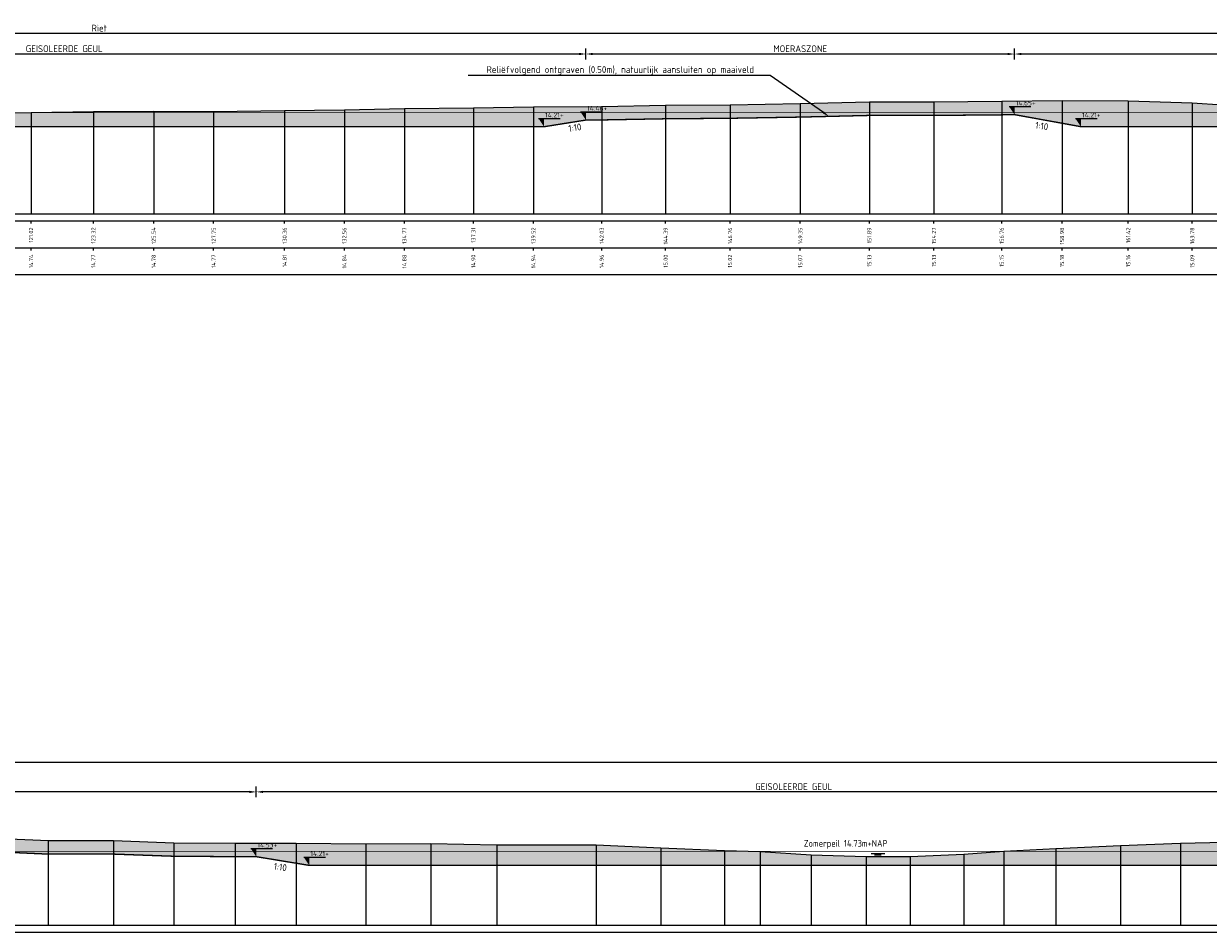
# Model space of a CAD drawing. Header units: metres. Extents: x 197883 to 206898, y 361907 to 364395.
# Tile 187 of 256: x 205905 to 205948, y 363826 to 363860. Entities that reach past the tile are written whole.
import ezdxf
from ezdxf import colors
from ezdxf.entities.mleader import LeaderData, LeaderLine
from ezdxf.enums import TextEntityAlignment as Align
from ezdxf.math import Vec2, Vec3

# ---------------------------------------------------------------- set-up
doc = ezdxf.new("R2010")
doc.units = ezdxf.units.M
doc.header["$PDMODE"] = 35
doc.header["$PDSIZE"] = 0.075
for name, color, linetype, lineweight in [('B-ME-OB-WATERLIJN-GD1', 150, 'Continuous', 25), ('N-WE-GW-TALUD-T18', 1, 'Continuous', 18), ('TDNA0312_dempen', 41, 'Continuous', 30), ('X-ME-AL-PROFIEL_HUIDIG MAAIVELD-GD', 252, 'Continuous', 0), ('X-XX-AL-DETAIL1-M', 7, 'Continuous', 18), ('X-XX-AL-DETAIL1-T25-100', 7, 'Continuous', 25), ('X-XX-AL-DETAIL2-M', 11, 'Continuous', 18), ('X-XX-AL-PEILMAAT-SD', 7, 'Continuous', 25)]:
    doc.layers.add(name, color=color, linetype=linetype, lineweight=lineweight)
for name, color, linetype in [('TDNT----_profiel_txt', 10, 'Continuous'), ('X-ME-AL-PROFIEL_WATERLIJN-GD', 150, 'Continuous'), ('X-ME-AL-PROFIELRASTER-S', 7, 'Continuous'), ('XDNL----_dijkcontour', 10, 'Continuous')]:
    doc.layers.add(name, color=color, linetype=linetype)
doc.styles.add('ENV-P', font='ISOCP.SHX')
doc.styles.add('NLCS-ISO', font='NLCS-ISO.ttf', dxfattribs={"height": 1.8})
doc.styles.add('NLCS-ISO-ANNOTATIVE-T18', font='NLCS-ISO.ttf', dxfattribs={"height": 1.8})
doc.styles.add('NLCS-ISO-M100-T25', font='NLCS-ISO.ttf', dxfattribs={"height": 0.25})
doc.dimstyles.new('NLCS-M100-T25-PIJL_L2_H1', dxfattribs={"dimscale": 0.1, "dimtxt": 2.5, "dimasz": 2.5, "dimexe": 2, "dimexo": 2, "dimgap": 0.7, "dimtad": 1, "dimzin": 0, "dimdsep": 46, "dimtxsty": 'NLCS-ISO-M100-T25', "dimcen": 0, "dimdle": 2, "dimclrd": 256, "dimclre": 256, "dimclrt": 256, "dimadec": 1, "dimazin": 0, "dimtfac": 1, "dimtdec": 3, "dimtofl": 0, "dimtmove": 0, "dimatfit": 3, "dimfxl": 2, "dimfxlon": 1, "dimtfillclr": 256, "dimtolj": 1, "dimtzin": 0, "dimlwd": -1, "dimlwe": -1, "dimarcsym": 0})

# ---------------------------------------------------------------- blocks, each defined once
blk = doc.blocks.new('SAL-PROFIELRASTER_BALK_EIND1-D')
at = {"color": 0, "linetype": 'ByBlock', "lineweight": -2, "flags": 128}
for points in [[(0, 0), (1, 0)], [(0, -2.5), (1, -2.5)], [(0, -12.5), (1, -12.5)]]:
    blk.add_lwpolyline(points, dxfattribs=at)
blk = doc.blocks.new('SAL-PROFIELRASTER_BALK_EIND2-D')
at = {"color": 0, "linetype": 'ByBlock', "lineweight": -2}
blk.add_line((1, -12.5), (0, -12.5), dxfattribs=at)
blk = doc.blocks.new('SAL-PROFIELRASTER_BALK_DATA-D')
at = {"color": 0, "linetype": 'ByBlock', "lineweight": -2}
blk.add_lwpolyline([(0, -3.5), (0, -2.5)], dxfattribs=at)
at = {"color": 0, "linetype": 'ByBlock', "lineweight": -2, "style": 'NLCS-ISO-ANNOTATIVE-T18'}
blk.add_attdef('GETAL', text='', height=1.5, rotation=90, dxfattribs=at).set_placement((0.75, -5), align=Align.RIGHT)
blk = doc.blocks.new('SAL-PROFIELRASTER_AANHAAL-D')
at = {"color": 9, "linetype": 'ByBlock', "lineweight": -2, "flags": 128}
blk.add_lwpolyline([(0, 1), (0, 0)], dxfattribs=at)
blk = doc.blocks.new('*D200')
at = {"layer": 'Defpoints', "color": 0, "transparency": 16777216}
for p in [(205818.855, 363859.275), (205818.855, 363852.629), (205995.924, 363852.629)]:
    blk.add_point(p, dxfattribs=at)
at = {"layer": 'X-XX-AL-DETAIL1-M', "color": 253, "transparency": 16777216}
for p, q in [((205818.855, 363859.075), (205818.855, 363859.475)), ((205995.924, 363859.075), (205995.924, 363859.475)), ((205995.674, 363859.275), (205819.105, 363859.275))]:
    blk.add_line(p, q, dxfattribs=at)
for points in [[(205819.105, 363859.317), (205819.105, 363859.233), (205818.855, 363859.275)], [(205995.674, 363859.317), (205995.674, 363859.233), (205995.924, 363859.275)]]:
    blk.add_solid(points, dxfattribs=at)
at = {"layer": 'X-XX-AL-DETAIL1-M', "color": 253, "transparency": 16777216, "insert": (205907.39, 363859.47), "char_height": 0.25, "attachment_point": 5, "style": 'NLCS-ISO-M100-T25'}
blk.add_mtext('\\A1;Riet', dxfattribs=at)
blk = doc.blocks.new('*D201')
at = {"layer": 'Defpoints', "color": 0, "transparency": 16777216}
for p in [(205787.059, 363832.422), (205787.059, 363826.751), (205962.44, 363826.751)]:
    blk.add_point(p, dxfattribs=at)
at = {"layer": 'X-XX-AL-DETAIL1-M', "color": 253, "transparency": 16777216}
for p, q in [((205787.059, 363832.222), (205787.059, 363832.622)), ((205962.19, 363832.422), (205787.309, 363832.422)), ((205962.44, 363832.222), (205962.44, 363832.622))]:
    blk.add_line(p, q, dxfattribs=at)
for points in [[(205787.309, 363832.464), (205787.309, 363832.381), (205787.059, 363832.422)], [(205962.19, 363832.464), (205962.19, 363832.381), (205962.44, 363832.422)]]:
    blk.add_solid(points, dxfattribs=at)
at = {"layer": 'X-XX-AL-DETAIL1-M', "color": 253, "transparency": 16777216, "insert": (205874.75, 363832.617), "char_height": 0.25, "attachment_point": 5, "style": 'NLCS-ISO-M100-T25'}
blk.add_mtext('\\A1;Gras', dxfattribs=at)
blk = doc.blocks.new('SAL-PEILMAAT_INFRACAD_H01-SOD')
blk.add_line((-2, 3), (6, 3))
blk.add_solid([(-2, 3), (0, 3), (0, 0)])
at = {"style": 'NLCS-ISO'}
blk.add_attdef('...', (0.4, 3.4), '', height=1.8, dxfattribs=at)
blk = doc.blocks.new('*D294')
at = {"layer": 'Defpoints', "color": 0, "transparency": 16777216}
for p in [(205913.174, 363831.341), (205913.174, 363828.955), (205952.756, 363829.127)]:
    blk.add_point(p, dxfattribs=at)
at = {"layer": 'X-XX-AL-DETAIL2-M', "transparency": 16777216}
for p, q in [((205913.174, 363831.141), (205913.174, 363831.541)), ((205952.756, 363831.141), (205952.756, 363831.541)), ((205952.506, 363831.341), (205913.424, 363831.341))]:
    blk.add_line(p, q, dxfattribs=at)
for points in [[(205913.424, 363831.382), (205913.424, 363831.299), (205913.174, 363831.341)], [(205952.506, 363831.382), (205952.506, 363831.299), (205952.756, 363831.341)]]:
    blk.add_solid(points, dxfattribs=at)
at = {"layer": 'X-XX-AL-DETAIL2-M', "transparency": 16777216, "insert": (205932.965, 363831.536), "char_height": 0.25, "attachment_point": 5, "style": 'NLCS-ISO-M100-T25'}
blk.add_mtext('\\A1;GEISOLEERDE GEUL', dxfattribs=at)
blk = doc.blocks.new('*D295')
at = {"layer": 'Defpoints', "color": 0, "transparency": 16777216}
for p in [(205878.432, 363831.341), (205878.432, 363828.944), (205913.174, 363828.955)]:
    blk.add_point(p, dxfattribs=at)
at = {"layer": 'X-XX-AL-DETAIL2-M', "transparency": 16777216}
for p, q in [((205878.432, 363831.141), (205878.432, 363831.541)), ((205913.174, 363831.141), (205913.174, 363831.541)), ((205912.924, 363831.341), (205878.682, 363831.341))]:
    blk.add_line(p, q, dxfattribs=at)
for points in [[(205878.682, 363831.382), (205878.682, 363831.299), (205878.432, 363831.341)], [(205912.924, 363831.382), (205912.924, 363831.299), (205913.174, 363831.341)]]:
    blk.add_solid(points, dxfattribs=at)
at = {"layer": 'X-XX-AL-DETAIL2-M', "transparency": 16777216, "insert": (205895.803, 363831.536), "char_height": 0.25, "attachment_point": 5, "style": 'NLCS-ISO-M100-T25'}
blk.add_mtext('\\A1;MOERASZONE', dxfattribs=at)
blk = doc.blocks.new('*D304')
at = {"layer": 'Defpoints', "color": 0, "transparency": 16777216}
for p in [(205941.095, 363858.517), (205941.095, 363856.284), (205979.651, 363856.05)]:
    blk.add_point(p, dxfattribs=at)
at = {"layer": 'X-XX-AL-DETAIL2-M', "transparency": 16777216}
for p, q in [((205941.095, 363858.317), (205941.095, 363858.717)), ((205979.401, 363858.517), (205941.345, 363858.517)), ((205979.651, 363858.317), (205979.651, 363858.717))]:
    blk.add_line(p, q, dxfattribs=at)
for points in [[(205941.345, 363858.559), (205941.345, 363858.476), (205941.095, 363858.517)], [(205979.401, 363858.559), (205979.401, 363858.476), (205979.651, 363858.517)]]:
    blk.add_solid(points, dxfattribs=at)
at = {"layer": 'X-XX-AL-DETAIL2-M', "transparency": 16777216, "insert": (205960.373, 363858.712), "char_height": 0.25, "attachment_point": 5, "style": 'NLCS-ISO-M100-T25'}
blk.add_mtext('\\A1;GEISOLEERDE GEUL', dxfattribs=at)
blk = doc.blocks.new('*D305')
at = {"layer": 'Defpoints', "color": 0, "transparency": 16777216}
for p in [(205925.313, 363858.517), (205925.313, 363856.085), (205941.095, 363856.284)]:
    blk.add_point(p, dxfattribs=at)
at = {"layer": 'X-XX-AL-DETAIL2-M', "transparency": 16777216}
for p, q in [((205925.313, 363858.317), (205925.313, 363858.717)), ((205940.845, 363858.517), (205925.563, 363858.517)), ((205941.095, 363858.317), (205941.095, 363858.717))]:
    blk.add_line(p, q, dxfattribs=at)
for points in [[(205925.563, 363858.559), (205925.563, 363858.476), (205925.313, 363858.517)], [(205940.845, 363858.559), (205940.845, 363858.476), (205941.095, 363858.517)]]:
    blk.add_solid(points, dxfattribs=at)
at = {"layer": 'X-XX-AL-DETAIL2-M', "transparency": 16777216, "insert": (205933.204, 363858.712), "char_height": 0.25, "attachment_point": 5, "style": 'NLCS-ISO-M100-T25'}
blk.add_mtext('\\A1;MOERASZONE', dxfattribs=at)
blk = doc.blocks.new('*D306')
at = {"layer": 'Defpoints', "color": 0, "transparency": 16777216}
for p in [(205886.891, 363858.517), (205886.891, 363856.361), (205925.313, 363856.085)]:
    blk.add_point(p, dxfattribs=at)
at = {"layer": 'X-XX-AL-DETAIL2-M', "transparency": 16777216}
for p, q in [((205886.891, 363858.317), (205886.891, 363858.717)), ((205925.063, 363858.517), (205887.141, 363858.517)), ((205925.313, 363858.317), (205925.313, 363858.717))]:
    blk.add_line(p, q, dxfattribs=at)
for points in [[(205887.141, 363858.559), (205887.141, 363858.476), (205886.891, 363858.517)], [(205925.063, 363858.559), (205925.063, 363858.476), (205925.313, 363858.517)]]:
    blk.add_solid(points, dxfattribs=at)
at = {"layer": 'X-XX-AL-DETAIL2-M', "transparency": 16777216, "insert": (205906.102, 363858.712), "char_height": 0.25, "attachment_point": 5, "style": 'NLCS-ISO-M100-T25'}
blk.add_mtext('\\A1;GEISOLEERDE GEUL', dxfattribs=at)

msp = doc.modelspace()

# ---------------------------------------------------------------- hatches: boundary and pattern name
at = {"layer": 'TDNA0312_dempen'}
h = msp.add_hatch(color=256, dxfattribs=at)
h.paths.add_polyline_path([(205874.263, 363856.353), (205873.745, 363856.319), (205871.724, 363856.224), (205869.918, 363856.361), (205868.063, 363856.355), (205865.599, 363856.43), (205863.422, 363856.447), (205861.295, 363856.457), (205859.103, 363856.398), (205856.9, 363856.449), (205854.418, 363856.471), (205852.037, 363856.507), (205849.958, 363856.525), (205847.634, 363856.536), (205845.298, 363856.557), (205842.904, 363856.539), (205840.811, 363856.592), (205838.605, 363856.631), (205836.552, 363856.744), (205834.464, 363856.89), (205832.108, 363856.938), (205829.943, 363857.026), (205827.929, 363857.095), (205826.759, 363857.109), (205828.346, 363856.58), (205829.925, 363856.526), (205832.093, 363856.438), (205834.441, 363856.39), (205836.521, 363856.245), (205838.587, 363856.131), (205840.8, 363856.092), (205842.899, 363856.039), (205845.297, 363856.057), (205845.508, 363856.055), (205846.689, 363855.898), (205871.141, 363855.898), (205877.765, 363856.576)])
h.paths.add_polyline_path([(205834.644, 363828.692), (205841.056, 363829.333), (205843.556, 363829.333), (205842.182, 363829.351), (205840.113, 363829.381), (205838.166, 363829.364), (205835.868, 363829.414), (205833.74, 363829.461), (205831.616, 363829.487), (205829.474, 363829.512), (205827.391, 363829.547), (205825.152, 363829.579), (205823.102, 363829.604), (205821.377, 363829.685), (205819.609, 363829.603), (205817.392, 363829.592), (205815.494, 363829.565), (205813.407, 363829.548), (205811.319, 363829.532), (205809.074, 363829.563), (205807.07, 363829.603), (205805.031, 363829.676), (205803.117, 363829.782), (205800.697, 363829.947), (205798.588, 363830.178), (205796.323, 363830.319), (205795.919, 363830.331), (205797.717, 363829.731), (205798.545, 363829.68), (205800.652, 363829.449), (205803.087, 363829.283), (205805.008, 363829.177), (205807.056, 363829.103), (205809.065, 363829.063), (205811.317, 363829.032), (205813.411, 363829.048), (205815.499, 363829.065), (205817.397, 363829.092), (205818.706, 363829.099), (205821.606, 363828.692)])
h.paths.add_polyline_path([(205846.364, 363829.303), (205853.028, 363828.636), (205876.926, 363828.636), (205878.432, 363828.944), (205880.403, 363829.047), (205883.048, 363829.266), (205885.176, 363829.406), (205887.544, 363829.506), (205889.497, 363829.533), (205891.953, 363829.479), (205894.068, 363829.434), (205896.27, 363829.368), (205898.137, 363829.301), (205900.533, 363829.224), (205902.917, 363829.166), (205905.499, 363829.05), (205907.904, 363829.05), (205910.123, 363828.971), (205912.398, 363828.956), (205913.174, 363828.955), (205915.126, 363828.634), (205950.386, 363828.634), (205952.756, 363829.127), (205954.972, 363829.168), (205957.228, 363829.197), (205959.528, 363829.25), (205961.282, 363829.346), (205962.406, 363829.353), (205963.208, 363829.239), (205965.775, 363829.189), (205965.784, 363829.689), (205963.249, 363829.738), (205962.44, 363829.853), (205961.267, 363829.846), (205959.509, 363829.749), (205957.219, 363829.697), (205954.964, 363829.668), (205952.387, 363829.62), (205949.905, 363829.509), (205947.204, 363829.454), (205944.991, 363829.362), (205942.618, 363829.252), (205940.697, 363829.154), (205939.224, 363829.052), (205937.25, 363828.965), (205935.629, 363828.957), (205933.603, 363829.022), (205931.727, 363829.149), (205930.417, 363829.177), (205928.071, 363829.284), (205925.69, 363829.39), (205922.032, 363829.39), (205919.596, 363829.436), (205917.21, 363829.432), (205914.649, 363829.451), (205912.4, 363829.456), (205910.133, 363829.471), (205907.913, 363829.55), (205905.51, 363829.55), (205902.934, 363829.665), (205900.547, 363829.724), (205898.154, 363829.8), (205896.287, 363829.867), (205894.081, 363829.934), (205891.964, 363829.979), (205889.499, 363830.033), (205887.53, 363830.006), (205885.149, 363829.905), (205883.011, 363829.764), (205880.369, 363829.546), (205877.949, 363829.419), (205875.513, 363829.313), (205873.299, 363829.259), (205871.042, 363829.237), (205868.688, 363829.233), (205866.494, 363829.175), (205864.461, 363829.156), (205862.348, 363829.141), (205860.466, 363829.154), (205858.289, 363829.185), (205856.367, 363829.189), (205854.359, 363829.179), (205852.204, 363829.22), (205850.166, 363829.27), (205848.258, 363829.218), (205846.364, 363829.306), (205846.324, 363829.307)])
msp.add_hatch(color=256, dxfattribs=at).paths.add_polyline_path([(205884.828, 363856.567), (205892.111, 363855.839), (205923.769, 363855.839), (205925.313, 363856.085), (205925.899, 363856.089), (205928.255, 363856.132), (205930.627, 363856.15), (205933.215, 363856.194), (205935.754, 363856.255), (205938.128, 363856.255), (205940.626, 363856.277), (205941.095, 363856.284), (205943.539, 363855.841), (205978.469, 363855.841), (205979.651, 363856.05), (205981.539, 363856.154), (205984.482, 363856.274), (205987.235, 363856.351), (205989.952, 363856.403), (205992.978, 363856.439), (205995.932, 363856.482), (205995.924, 363856.982), (205992.971, 363856.939), (205989.945, 363856.903), (205987.223, 363856.851), (205984.465, 363856.774), (205981.515, 363856.654), (205978.273, 363856.475), (205976.217, 363856.341), (205975.621, 363856.283), (205974.004, 363856.259), (205972.25, 363856.199), (205969.939, 363856.168), (205968.077, 363856.186), (205965.901, 363856.219), (205963.677, 363856.17), (205961.514, 363856.242), (205959.654, 363856.341), (205957.99, 363856.363), (205956.042, 363856.391), (205954.22, 363856.464), (205952.144, 363856.508), (205949.867, 363856.569), (205947.637, 363856.722), (205945.279, 363856.793), (205942.844, 363856.81), (205940.621, 363856.777), (205938.126, 363856.755), (205935.748, 363856.755), (205933.204, 363856.694), (205930.621, 363856.65), (205928.248, 363856.632), (205925.893, 363856.589), (205923.38, 363856.572), (205921.167, 363856.533), (205918.63, 363856.509), (205916.418, 363856.466), (205914.219, 363856.436), (205911.604, 363856.397), (205909.396, 363856.409), (205907.176, 363856.396), (205904.883, 363856.367), (205902.424, 363856.339), (205899.574, 363856.362), (205897.358, 363856.351), (205895.039, 363856.403), (205892.834, 363856.409), (205890.543, 363856.459), (205888.33, 363856.53), (205885.936, 363856.549)])
at = {"layer": 'X-ME-AL-PROFIEL_HUIDIG MAAIVELD-GD'}
h = msp.add_hatch(dxfattribs=at)
h.set_pattern_fill('AGR-MAAIVELD', color=256, scale=0.05, pattern_type=2)
h.set_pattern_definition([(45, (-15.32153, 274.2284), (-0.25000007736, 0.25000007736), []), (45, (-15.35724, 274.26413), (0, 0.50000015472), [0.3535535, -0.3535535]), (45, (-15.39296, 274.29984), (0, 0.50000015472), [0.3535535, -0.3535535]), (45, (-15.42917, 274.33606), (0, 0.50000015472), [0.3535535, -0.3535535]), (45, (-15.4644, 274.37127), (0, 0.50000015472), [0.3535535, -0.3535535]), (45, (-15.5001, 274.407), (0, 0.50000015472), [0.3535535, -0.3535535]), (45, (-15.5358, 274.4427), (0, 0.50000015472), [0.3535535, -0.3535535]), (315, (-15.32153, 274.2284), (0.25000007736, 0.25000007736), []), (315, (-15.2858, 274.26413), (0.50000015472, -1e-16), [0.3535535, -0.3535535]), (315, (-15.2501, 274.29984), (0.50000015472, -1e-16), [0.3535535, -0.3535535]), (315, (-15.2139, 274.33606), (0.50000015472, -1e-16), [0.3535535, -0.3535535]), (315, (-15.17867, 274.37127), (0.50000015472, -1e-16), [0.3535535, -0.3535535]), (315, (-15.14296, 274.407), (0.50000015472, -1e-16), [0.3535535, -0.3535535]), (315, (-15.10724, 274.4427), (0.50000015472, -1e-16), [0.3535535, -0.3535535])])
h.paths.add_polyline_path([(205995.924, 363856.982), (205995.924, 363856.832), (205992.971, 363856.789), (205989.945, 363856.753), (205987.223, 363856.701), (205984.465, 363856.624), (205981.515, 363856.504), (205978.273, 363856.325), (205976.217, 363856.191), (205975.621, 363856.133), (205974.004, 363856.109), (205972.25, 363856.049), (205969.939, 363856.018), (205968.077, 363856.036), (205965.901, 363856.069), (205963.677, 363856.02), (205961.514, 363856.092), (205959.654, 363856.191), (205957.99, 363856.213), (205956.042, 363856.241), (205954.22, 363856.314), (205952.144, 363856.358), (205949.867, 363856.419), (205947.637, 363856.572), (205945.279, 363856.643), (205942.844, 363856.66), (205940.621, 363856.627), (205938.126, 363856.605), (205935.748, 363856.605), (205933.204, 363856.544), (205930.621, 363856.5), (205928.248, 363856.482), (205925.893, 363856.439), (205923.38, 363856.422), (205921.167, 363856.383), (205918.63, 363856.359), (205916.418, 363856.316), (205914.219, 363856.286), (205911.604, 363856.247), (205909.396, 363856.259), (205907.176, 363856.246), (205904.883, 363856.217), (205902.424, 363856.189), (205899.574, 363856.212), (205897.358, 363856.201), (205895.039, 363856.253), (205892.834, 363856.259), (205890.543, 363856.309), (205888.33, 363856.38), (205885.936, 363856.399), (205883.638, 363856.437), (205881.331, 363856.517), (205879.37, 363856.508), (205877.09, 363856.391), (205873.745, 363856.169), (205871.724, 363856.074), (205869.918, 363856.211), (205868.063, 363856.205), (205865.599, 363856.28), (205863.422, 363856.297), (205861.295, 363856.307), (205859.103, 363856.248), (205856.9, 363856.299), (205854.418, 363856.321), (205852.037, 363856.357), (205849.958, 363856.375), (205847.634, 363856.386), (205845.298, 363856.407), (205842.904, 363856.389), (205840.811, 363856.442), (205838.605, 363856.481), (205836.552, 363856.594), (205834.464, 363856.74), (205832.108, 363856.788), (205829.943, 363856.876), (205827.929, 363856.945), (205825.673, 363856.973), (205824.184, 363856.967), (205823.473, 363856.947), (205821.783, 363856.865), (205821.138, 363856.711), (205820.017, 363856.316), (205818.855, 363855.697), (205818.159, 363855.765), (205817.319, 363855.678), (205816.53, 363855.229), (205815.313, 363855.166), (205814.035, 363855.176), (205813.023, 363855.105), (205811.893, 363855.213), (205810.562, 363855.142), (205808.935, 363855.121), (205807.576, 363855.45), (205806.226, 363855.734), (205804.533, 363855.871), (205802.096, 363856.211), (205800.841, 363856.719), (205799.567, 363857.308), (205797.97, 363857.689), (205795.609, 363857.692), (205793.104, 363857.708), (205790.518, 363857.672), (205786.722, 363857.677), (205783.859, 363857.652), (205783.859, 363857.802), (205786.722, 363857.827), (205790.518, 363857.822), (205793.104, 363857.858), (205795.609, 363857.842), (205797.97, 363857.839), (205799.567, 363857.458), (205800.841, 363856.869), (205802.096, 363856.361), (205804.533, 363856.021), (205806.226, 363855.884), (205807.576, 363855.6), (205808.935, 363855.271), (205810.562, 363855.292), (205811.893, 363855.363), (205813.023, 363855.255), (205814.035, 363855.326), (205815.313, 363855.316), (205816.53, 363855.379), (205817.319, 363855.828), (205818.159, 363855.915), (205818.855, 363855.847), (205820.017, 363856.466), (205821.138, 363856.861), (205821.783, 363857.015), (205823.473, 363857.097), (205824.184, 363857.117), (205825.673, 363857.123), (205827.929, 363857.095), (205829.943, 363857.026), (205832.108, 363856.938), (205834.464, 363856.89), (205836.552, 363856.744), (205838.605, 363856.631), (205840.811, 363856.592), (205842.904, 363856.539), (205845.298, 363856.557), (205847.634, 363856.536), (205849.958, 363856.525), (205852.037, 363856.507), (205854.418, 363856.471), (205856.9, 363856.449), (205859.103, 363856.398), (205861.295, 363856.457), (205863.422, 363856.447), (205865.599, 363856.43), (205868.063, 363856.355), (205869.918, 363856.361), (205871.724, 363856.224), (205873.745, 363856.319), (205877.09, 363856.541), (205879.37, 363856.658), (205881.331, 363856.667), (205883.638, 363856.587), (205885.936, 363856.549), (205888.33, 363856.53), (205890.543, 363856.459), (205892.834, 363856.409), (205895.039, 363856.403), (205897.358, 363856.351), (205899.574, 363856.362), (205902.424, 363856.339), (205904.883, 363856.367), (205907.176, 363856.396), (205909.396, 363856.409), (205911.604, 363856.397), (205914.219, 363856.436), (205916.418, 363856.466), (205918.63, 363856.509), (205921.167, 363856.533), (205923.38, 363856.572), (205925.893, 363856.589), (205928.248, 363856.632), (205930.621, 363856.65), (205933.204, 363856.694), (205935.748, 363856.755), (205938.126, 363856.755), (205940.621, 363856.777), (205942.844, 363856.81), (205945.279, 363856.793), (205947.637, 363856.722), (205949.867, 363856.569), (205952.144, 363856.508), (205954.22, 363856.464), (205956.042, 363856.391), (205957.99, 363856.363), (205959.654, 363856.341), (205961.514, 363856.242), (205963.677, 363856.17), (205965.901, 363856.219), (205968.077, 363856.186), (205969.939, 363856.168), (205972.25, 363856.199), (205974.004, 363856.259), (205975.621, 363856.283), (205976.217, 363856.341), (205978.273, 363856.475), (205981.515, 363856.654), (205984.465, 363856.774), (205987.223, 363856.851), (205989.945, 363856.903), (205992.971, 363856.939)])
h = msp.add_hatch(dxfattribs=at)
h.set_pattern_fill('AGR-MAAIVELD', color=256, scale=0.05, pattern_type=2)
h.set_pattern_definition([(45, (-18.044, 287.2977), (-0.25000007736, 0.25000007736), []), (45, (-18.0797, 287.3334), (0, 0.50000015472), [0.3535535, -0.3535535]), (45, (-18.11543, 287.36912), (0, 0.50000015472), [0.3535535, -0.3535535]), (45, (-18.15164, 287.40533), (0, 0.50000015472), [0.3535535, -0.3535535]), (45, (-18.18686, 287.44055), (0, 0.50000015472), [0.3535535, -0.3535535]), (45, (-18.22257, 287.47626), (0, 0.50000015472), [0.3535535, -0.3535535]), (45, (-18.2583, 287.51198), (0, 0.50000015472), [0.3535535, -0.3535535]), (315, (-18.044, 287.2977), (0.25000007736, 0.25000007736), []), (315, (-18.0083, 287.3334), (0.50000015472, -1e-16), [0.3535535, -0.3535535]), (315, (-17.97257, 287.36912), (0.50000015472, -1e-16), [0.3535535, -0.3535535]), (315, (-17.93636, 287.40533), (0.50000015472, -1e-16), [0.3535535, -0.3535535]), (315, (-17.90114, 287.44055), (0.50000015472, -1e-16), [0.3535535, -0.3535535]), (315, (-17.86543, 287.47626), (0.50000015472, -1e-16), [0.3535535, -0.3535535]), (315, (-17.8297, 287.51198), (0.50000015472, -1e-16), [0.3535535, -0.3535535])])
h.paths.add_polyline_path([(205965.784, 363829.689), (205963.249, 363829.738), (205962.44, 363829.853), (205961.267, 363829.846), (205959.509, 363829.749), (205957.219, 363829.697), (205954.964, 363829.668), (205952.387, 363829.62), (205949.905, 363829.509), (205947.204, 363829.454), (205944.991, 363829.362), (205942.618, 363829.252), (205940.697, 363829.154), (205939.224, 363829.052), (205937.25, 363828.965), (205935.629, 363828.957), (205933.603, 363829.022), (205931.727, 363829.149), (205930.417, 363829.177), (205928.071, 363829.284), (205925.69, 363829.39), (205922.032, 363829.39), (205919.596, 363829.436), (205917.21, 363829.432), (205914.649, 363829.451), (205912.4, 363829.456), (205910.133, 363829.471), (205907.913, 363829.55), (205905.51, 363829.55), (205902.934, 363829.665), (205900.547, 363829.724), (205898.154, 363829.8), (205896.287, 363829.867), (205894.081, 363829.934), (205891.964, 363829.979), (205889.499, 363830.033), (205887.53, 363830.006), (205885.149, 363829.905), (205883.011, 363829.764), (205880.369, 363829.546), (205877.949, 363829.419), (205875.513, 363829.313), (205873.299, 363829.259), (205871.042, 363829.237), (205868.688, 363829.233), (205866.494, 363829.175), (205864.461, 363829.156), (205862.348, 363829.141), (205860.466, 363829.154), (205858.289, 363829.185), (205856.367, 363829.189), (205854.359, 363829.179), (205852.204, 363829.22), (205850.166, 363829.27), (205848.258, 363829.218), (205846.364, 363829.306), (205844.416, 363829.322), (205842.182, 363829.351), (205840.113, 363829.381), (205838.166, 363829.364), (205835.868, 363829.414), (205833.74, 363829.461), (205831.616, 363829.487), (205829.474, 363829.512), (205827.391, 363829.547), (205825.152, 363829.579), (205823.102, 363829.604), (205821.377, 363829.685), (205819.609, 363829.603), (205817.392, 363829.592), (205815.494, 363829.565), (205813.407, 363829.548), (205811.319, 363829.532), (205809.074, 363829.563), (205807.07, 363829.603), (205805.031, 363829.676), (205803.117, 363829.782), (205800.697, 363829.947), (205798.588, 363830.178), (205796.323, 363830.319), (205793.939, 363830.388), (205791.681, 363830.371), (205789.629, 363830.382), (205787.728, 363830.399), (205786.812, 363830.299), (205785.182, 363829.817), (205783.859, 363829.303), (205783.859, 363829.153), (205785.182, 363829.667), (205786.812, 363830.149), (205787.728, 363830.249), (205789.629, 363830.232), (205791.681, 363830.221), (205793.939, 363830.238), (205796.323, 363830.169), (205798.588, 363830.028), (205800.697, 363829.797), (205803.117, 363829.632), (205805.031, 363829.526), (205807.07, 363829.453), (205809.074, 363829.413), (205811.319, 363829.382), (205813.407, 363829.398), (205815.494, 363829.415), (205817.392, 363829.442), (205819.609, 363829.453), (205821.377, 363829.535), (205823.102, 363829.454), (205825.152, 363829.429), (205827.391, 363829.397), (205829.474, 363829.362), (205831.616, 363829.337), (205833.74, 363829.311), (205835.868, 363829.264), (205838.166, 363829.214), (205840.113, 363829.231), (205842.182, 363829.201), (205844.416, 363829.172), (205846.364, 363829.156), (205848.258, 363829.068), (205850.166, 363829.12), (205852.204, 363829.07), (205854.359, 363829.029), (205856.367, 363829.039), (205858.289, 363829.035), (205860.466, 363829.004), (205862.348, 363828.991), (205864.461, 363829.006), (205866.494, 363829.025), (205868.688, 363829.083), (205871.042, 363829.087), (205873.299, 363829.109), (205875.513, 363829.163), (205877.949, 363829.269), (205880.369, 363829.396), (205883.011, 363829.614), (205885.149, 363829.755), (205887.53, 363829.856), (205889.499, 363829.883), (205891.964, 363829.829), (205894.081, 363829.784), (205896.287, 363829.717), (205898.154, 363829.65), (205900.547, 363829.574), (205902.934, 363829.515), (205905.51, 363829.4), (205907.913, 363829.4), (205910.133, 363829.321), (205912.4, 363829.306), (205914.649, 363829.301), (205917.21, 363829.282), (205919.596, 363829.286), (205922.032, 363829.24), (205925.69, 363829.24), (205928.071, 363829.134), (205930.417, 363829.027), (205931.727, 363828.999), (205933.603, 363828.872), (205935.629, 363828.807), (205937.25, 363828.815), (205939.224, 363828.902), (205940.697, 363829.004), (205942.618, 363829.102), (205944.991, 363829.212), (205947.204, 363829.304), (205949.905, 363829.359), (205952.387, 363829.47), (205954.964, 363829.518), (205957.219, 363829.547), (205959.509, 363829.599), (205961.267, 363829.696), (205962.44, 363829.703), (205963.249, 363829.588), (205965.784, 363829.539)])

# ---------------------------------------------------------------- linework, layer by layer
at = {"layer": 'B-ME-OB-WATERLIJN-GD1', "const_width": 0.025}
for points in [[(205886.891, 363856.361), (205987.752, 363856.361)], [(205954.217, 363829.154), (205903.17, 363829.154)]]:
    msp.add_lwpolyline(points, dxfattribs=at)
at = {"layer": 'X-ME-AL-PROFIEL_HUIDIG MAAIVELD-GD'}
for points in [[(205902.424, 363856.339), (205904.883, 363856.367), (205907.176, 363856.396), (205909.396, 363856.409), (205911.604, 363856.397), (205914.219, 363856.436), (205916.418, 363856.466), (205918.63, 363856.509), (205921.167, 363856.533), (205923.38, 363856.572), (205925.893, 363856.589), (205928.248, 363856.632), (205930.621, 363856.65), (205933.204, 363856.694), (205935.748, 363856.755), (205938.126, 363856.755), (205940.621, 363856.777), (205942.844, 363856.81), (205945.279, 363856.793), (205947.637, 363856.722), (205949.867, 363856.569)], [(205902.934, 363829.665), (205905.51, 363829.55), (205907.913, 363829.55), (205910.133, 363829.471), (205912.4, 363829.456), (205914.649, 363829.451), (205917.21, 363829.432), (205919.596, 363829.436), (205922.032, 363829.39), (205925.69, 363829.39), (205928.071, 363829.284), (205930.417, 363829.177), (205931.727, 363829.149), (205933.603, 363829.022), (205935.629, 363828.957), (205937.25, 363828.965), (205939.224, 363829.052), (205940.697, 363829.154), (205942.618, 363829.252), (205944.991, 363829.362), (205947.204, 363829.454), (205949.905, 363829.509)]]:
    msp.add_lwpolyline(points, dxfattribs=at)
at = {"layer": 'X-ME-AL-PROFIEL_WATERLIJN-GD'}
for points in [[(205935.821, 363829.072), (205936.321, 363829.072)], [(205935.938, 363829.018), (205936.188, 363829.018)]]:
    msp.add_lwpolyline(points, dxfattribs=at)
at = {"layer": 'XDNL----_dijkcontour'}
msp.add_lwpolyline([(205892.111, 363855.839, 0.05, 0.05, 0), (205923.769, 363855.839, 0.05, 0.05, 0), (205925.313, 363856.085, 0.05, 0.05, 0), (205925.899, 363856.089, 0.05, 0.05, 0), (205928.255, 363856.132, 0.05, 0.05, 0), (205930.627, 363856.15, 0.05, 0.05, 0), (205933.215, 363856.194, 0.05, 0.05, 0), (205935.754, 363856.255, 0.05, 0.05, 0), (205938.128, 363856.255, 0.05, 0.05, 0), (205940.626, 363856.277, 0.05, 0.05, 0), (205941.095, 363856.284, 0.05, 0.05, 0), (205943.539, 363855.841, 0.05, 0.05, 0), (205978.469, 363855.841, 0.05, 0.05, 0), (205979.651, 363856.05, 0, 0, 0)], format="xyseb", dxfattribs=at)
at = {"layer": 'XDNL----_dijkcontour', "const_width": 0.05}
for points in [[(205913.174, 363828.955), (205912.398, 363828.956), (205910.123, 363828.971), (205907.904, 363829.05), (205905.499, 363829.05), (205902.917, 363829.166), (205900.533, 363829.224), (205898.137, 363829.301), (205896.27, 363829.368), (205894.068, 363829.434), (205891.953, 363829.479), (205889.497, 363829.533), (205887.544, 363829.506), (205885.176, 363829.406), (205883.048, 363829.266), (205880.403, 363829.047), (205878.432, 363828.944)], [(205913.174, 363828.955), (205915.126, 363828.634), (205950.386, 363828.634), (205952.756, 363829.127)]]:
    msp.add_lwpolyline(points, dxfattribs=at)

# ---------------------------------------------------------------- block references
at = {"layer": 'X-ME-AL-PROFIELRASTER-S'}
for p, yscale in [((205940.621, 363852.629), 4.148), ((205942.844, 363852.629), 4.180999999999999), ((205945.279, 363852.629), 4.164), ((205904.883, 363852.629), 3.738), ((205907.176, 363852.629), 3.766999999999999), ((205909.396, 363852.629), 3.779999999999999), ((205911.604, 363852.629), 3.768000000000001), ((205914.219, 363852.629), 3.807), ((205916.418, 363852.629), 3.837), ((205918.63, 363852.629), 3.880000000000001), ((205921.167, 363852.629), 3.904), ((205923.38, 363852.629), 3.943), ((205925.893, 363852.629), 3.960000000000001), ((205928.248, 363852.629), 4.003), ((205930.621, 363852.629), 4.021000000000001), ((205933.204, 363852.629), 4.065), ((205935.748, 363852.629), 4.125999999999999), ((205938.126, 363852.629), 4.125999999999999), ((205947.637, 363852.629), 4.093), ((205905.51, 363826.427), 3.122999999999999), ((205907.913, 363826.427), 3.122999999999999), ((205910.133, 363826.427), 3.044), ((205912.4, 363826.427), 3.029), ((205914.649, 363826.427), 3.023999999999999), ((205917.21, 363826.427), 3.005000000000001), ((205919.596, 363826.427), 3.009), ((205922.032, 363826.427), 2.962999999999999), ((205925.69, 363826.427), 2.962999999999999), ((205944.991, 363826.427), 2.935), ((205947.204, 363826.427), 3.026999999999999), ((205928.071, 363826.427), 2.856999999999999), ((205930.417, 363826.427), 2.75), ((205931.727, 363826.427), 2.722), ((205931.727, 363826.427), 2.722), ((205933.603, 363826.427), 2.595000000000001), ((205935.629, 363826.427), 2.529999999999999), ((205937.25, 363826.427), 2.538), ((205939.224, 363826.427), 2.625), ((205940.697, 363826.427), 2.727), ((205940.697, 363826.427), 2.727), ((205942.618, 363826.427), 2.824999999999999)]:
    msp.add_blockref('SAL-PROFIELRASTER_AANHAAL-D', p, dxfattribs=dict(at, yscale=yscale))
at = {"layer": 'X-ME-AL-PROFIELRASTER-S', "yscale": 0.1}
for name, p, xscale, zscale in [('SAL-PROFIELRASTER_BALK_EIND1-D', (205783.859, 363852.629), 212.690473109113, 212.690473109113), ('SAL-PROFIELRASTER_BALK_EIND2-D', (205783.859, 363851.629), 212.690473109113, 212.690473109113), ('SAL-PROFIELRASTER_BALK_EIND1-D', (205783.859, 363826.427), 182.5505301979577, 182.5505301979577)]:
    msp.add_blockref(name, p, dxfattribs=dict(at, xscale=xscale, zscale=zscale))
at = {"layer": 'X-ME-AL-PROFIELRASTER-S', "xscale": 0.1, "yscale": 0.1, "zscale": 0.1}
for p, values in [((205904.883, 363852.629), {'GETAL': '121.02'}), ((205907.176, 363852.629), {'GETAL': '123.32'}), ((205909.396, 363852.629), {'GETAL': '125.54'}), ((205911.604, 363852.629), {'GETAL': '127.75'}), ((205914.219, 363852.629), {'GETAL': '130.36'}), ((205916.418, 363852.629), {'GETAL': '132.56'}), ((205918.63, 363852.629), {'GETAL': '134.77'}), ((205921.167, 363852.629), {'GETAL': '137.31'}), ((205923.38, 363852.629), {'GETAL': '139.52'}), ((205925.893, 363852.629), {'GETAL': '142.03'}), ((205928.248, 363852.629), {'GETAL': '144.39'}), ((205930.621, 363852.629), {'GETAL': '146.76'}), ((205933.204, 363852.629), {'GETAL': '149.35'}), ((205935.748, 363852.629), {'GETAL': '151.89'}), ((205938.126, 363852.629), {'GETAL': '154.27'}), ((205940.621, 363852.629), {'GETAL': '156.76'}), ((205942.844, 363852.629), {'GETAL': '158.98'}), ((205945.279, 363852.629), {'GETAL': '161.42'}), ((205947.637, 363852.629), {'GETAL': '163.78'}), ((205904.883, 363851.629), {'GETAL': '14.74'}), ((205907.176, 363851.629), {'GETAL': '14.77'}), ((205909.396, 363851.629), {'GETAL': '14.78'}), ((205911.604, 363851.629), {'GETAL': '14.77'}), ((205914.219, 363851.629), {'GETAL': '14.81'}), ((205916.418, 363851.629), {'GETAL': '14.84'}), ((205918.63, 363851.629), {'GETAL': '14.88'}), ((205921.167, 363851.629), {'GETAL': '14.90'}), ((205923.38, 363851.629), {'GETAL': '14.94'}), ((205925.893, 363851.629), {'GETAL': '14.96'}), ((205928.248, 363851.629), {'GETAL': '15.00'}), ((205930.621, 363851.629), {'GETAL': '15.02'}), ((205933.204, 363851.629), {'GETAL': '15.07'}), ((205935.748, 363851.629), {'GETAL': '15.13'}), ((205938.126, 363851.629), {'GETAL': '15.13'}), ((205940.621, 363851.629), {'GETAL': '15.15'}), ((205942.844, 363851.629), {'GETAL': '15.18'}), ((205945.279, 363851.629), {'GETAL': '15.16'}), ((205947.637, 363851.629), {'GETAL': '15.09'})]:
    msp.add_blockref('SAL-PROFIELRASTER_BALK_DATA-D', p, dxfattribs=at).add_auto_attribs(values)
at = {"layer": 'X-XX-AL-PEILMAAT-SD', "xscale": 0.1, "yscale": 0.1, "zscale": 0.1}
for p, values in [((205941.095, 363856.284), {'...': '14.65+'}), ((205923.769, 363855.839), {'...': '14.21+'}), ((205925.313, 363856.085), {'...': '14.46+'}), ((205943.539, 363855.841), {'...': '14.21+'}), ((205913.174, 363828.955), {'...': '14.53+'}), ((205915.123, 363828.635), {'...': '14.21+'})]:
    msp.add_blockref('SAL-PEILMAAT_INFRACAD_H01-SOD', p, dxfattribs=at).add_auto_attribs(values)

# ---------------------------------------------------------------- texts
at = {"layer": 'N-WE-GW-TALUD-T18', "color": 0, "char_height": 0.25, "attachment_point": 8, "style": 'NLCS-ISO-M100-T25'}
for insert, rotation in [((205924.924, 363855.684), 8.5717), ((205942.079, 363855.741), 352.4208), ((205914.042, 363828.449), 352.4208)]:
    msp.add_mtext_dynamic_manual_height_columns('1:10', width=2.54965, gutter_width=1.25, heights=[0], dxfattribs=dict(at, insert=insert, rotation=rotation))
at = {"layer": 'TDNT----_profiel_txt', "color": 150, "insert": (205933.332, 363829.244), "char_height": 0.25, "attachment_point": 7, "style": 'ENV-P'}
msp.add_mtext_dynamic_manual_height_columns('Zomerpeil 14.73m+NAP', width=15.43377, gutter_width=2.25, heights=[0], dxfattribs=at)

# ---------------------------------------------------------------- dimensions: what is measured, and where the dimension line sits
at = {"layer": 'X-XX-AL-DETAIL1-M', "color": 253}
for base, p1, p2, text, picture, middle in [((205818.855, 363859.275), (205995.924, 363852.629), (205818.855, 363852.629), 'Riet', '*D200', (205907.39, 363859.275)), ((205787.059, 363832.422), (205962.44, 363826.751), (205787.059, 363826.751), 'Gras', '*D201', (205874.75, 363832.422))]:
    dim = msp.add_linear_dim(base=base, p1=p1, p2=p2, text=text, dimstyle='NLCS-M100-T25-PIJL_L2_H1', override={"dimclrd": 253, "dimclre": 253, "dimclrt": 253}, dxfattribs=at)
    dim.commit()
    dim.dimension.update_dxf_attribs({"geometry": picture, "text_midpoint": middle, "dimtype": 160})
at = {"layer": 'X-XX-AL-DETAIL2-M'}
for base, p1, p2, text, picture, middle in [((205886.891, 363858.517), (205925.313, 363856.085), (205886.891, 363856.361), 'GEISOLEERDE GEUL', '*D306', (205906.102, 363858.712)), ((205941.095, 363858.517), (205979.651, 363856.05), (205941.095, 363856.284), 'GEISOLEERDE GEUL', '*D304', (205960.373, 363858.712)), ((205925.313, 363858.517), (205941.095, 363856.284), (205925.313, 363856.085), 'MOERASZONE', '*D305', (205933.204, 363858.712)), ((205913.174, 363831.341), (205952.756, 363829.127), (205913.174, 363828.955), 'GEISOLEERDE GEUL', '*D294', (205932.965, 363831.536)), ((205878.432, 363831.341), (205913.174, 363828.955), (205878.432, 363828.944), 'MOERASZONE', '*D295', (205895.803, 363831.536))]:
    dim = msp.add_linear_dim(base=base, p1=p1, p2=p2, text=text, dimstyle='NLCS-M100-T25-PIJL_L2_H1', dxfattribs=at)
    dim.commit()
    dim.dimension.update_dxf_attribs({"geometry": picture, "text_midpoint": middle})

# ---------------------------------------------------------------- leaders
at = {"layer": 'X-XX-AL-DETAIL1-T25-100'}
ml = msp.add_multileader_mtext('Standard', dxfattribs=at)
ml.set_content('Reliëfvolgend ontgraven (0.50m), natuurlijk aansluiten op maaiveld', color=256, style='NLCS-ISO-M100-T25')
ml.set_leader_properties(color=256, linetype='ByLayer', lineweight=-1)
ml.build(insert=Vec2(0, 0))
ml.multileader.update_dxf_attribs({"text_left_attachment_type": 5, "text_right_attachment_type": 5, "dogleg_length": 0.25, "arrow_head_size": 0.25})
ctx = ml.context
ctx.base_point, ctx.char_height, ctx.arrow_head_size, ctx.landing_gap_size, ctx.plane_origin = Vec3(205921.559, 363857.72), 0.25, 0.25, 0.09, Vec3(205934.265, 363856.219)
ctx.left_attachment, ctx.right_attachment = 5, 5
notes = []
notes.append((ctx, [(0, (1, 1, 0), (205932.102, 363857.72), (-1, 0), 0.25, [(0, [(205934.265, 363856.219)], 0, [])])]))
ctx.mtext.insert, ctx.mtext.rotation, ctx.mtext.flow_direction = Vec3(205921.649, 363858.07), -4.926864, 5
for ctx, leaders in notes:
    for number, flags, end, landing, length, lines in leaders:
        leader = LeaderData()
        leader.index, (leader.has_last_leader_line, leader.has_dogleg_vector, leader.attachment_direction) = number, flags
        leader.last_leader_point, leader.dogleg_vector, leader.dogleg_length = Vec3(end), Vec3(landing), length
        for number, points, colour, breaks in lines:
            line = LeaderLine()
            line.index, line.vertices, line.color, line.breaks = number, Vec3.list(points), colors.encode_raw_color(colour), breaks
            leader.lines.append(line)
        ctx.leaders.append(leader)

doc.saveas('drawing.dxf')
